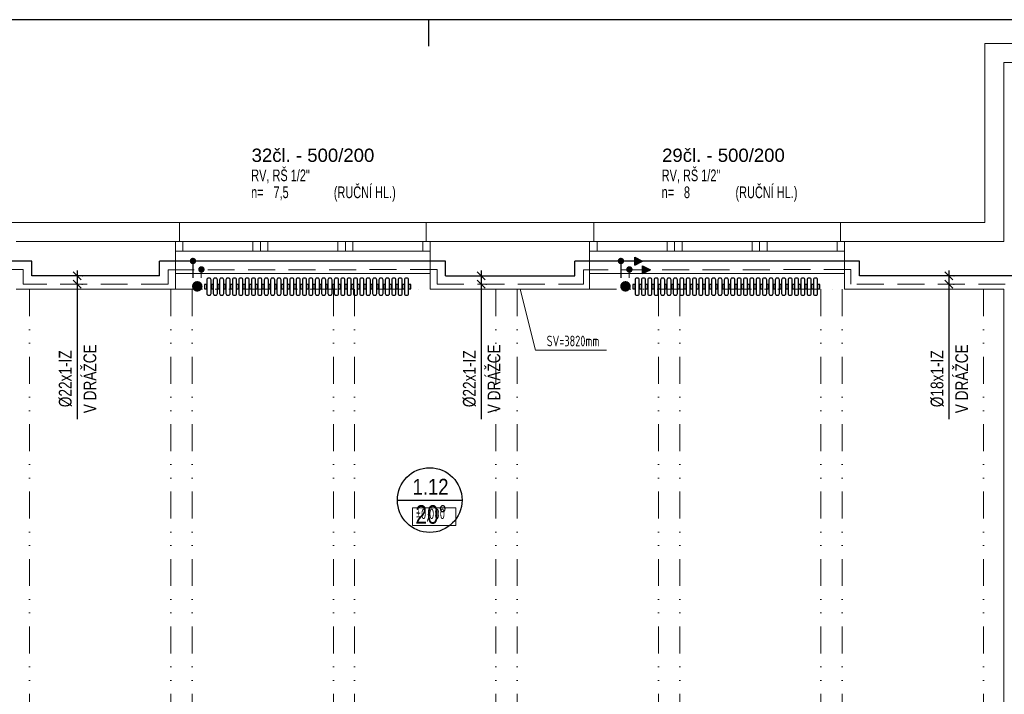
# Model space of a CAD drawing. Header units: millimetres. Extents: x 2424458 to 5109721, y -2781114 to -1335434.
# Tile 57 of 59: x 2573815 to 2583084, y -1354617 to -1348262. Entities that reach past the tile are written whole.
import ezdxf
from ezdxf.enums import TextEntityAlignment as Align

# ---------------------------------------------------------------- set-up
doc = ezdxf.new("R2010")
doc.units = ezdxf.units.MM
doc.header["$LTSCALE"] = 20
doc.header["$MEASUREMENT"] = 0
doc.linetypes.add('DASHED', pattern=[19.05, 12.7, -6.35])
doc.linetypes.add('DIVIDE', pattern=[31.75, 12.7, -6.35, 0, -6.35, 0, -6.35])
for name, color, linetype in [('ARMATURY', 2, 'Continuous'), ('KOTY', 2, 'Continuous'), ('OKNA + IZOLANT', 7, 'Continuous'), ('slepák', 8, 'Continuous'), ('TZB_TOP rozvody', 6, 'Continuous'), ('UT', 6, 'Continuous'), ('Čísla místností', 7, 'Continuous')]:
    doc.layers.add(name, color=color, linetype=linetype)
doc.layers.add('Rámečky', color=7, linetype='Continuous', lineweight=25)
doc.layers.add('TZB TEXT', color=3, linetype='Continuous', lineweight=18)
doc.styles.add('ARIEL', font='ARIAL.TTF')
doc.styles.add('ISOCP', font='ISOCP___.TTF')
doc.styles.add('ROMAN', font='ic-romans.shx')
doc.styles.add('ROMANS', font='ic-romans.shx', dxfattribs={"width": 0.8})
doc.styles.get("Standard").update_dxf_attribs({"font": 'ic-romans.shx', "width": 0.8})
doc.dimstyles.new('M50', dxfattribs={"dimtxt": 100, "dimasz": 60, "dimexe": 50, "dimexo": 150, "dimgap": 100, "dimtad": 1, "dimdec": 0, "dimzin": 0, "dimdsep": 46, "dimtxsty": 'Standard', "dimblk1": 'OBLIQUE', "dimblk2": 'OBLIQUE', "dimsah": 1, "dimcen": 0.09, "dimdle": 50, "dimclrd": 256, "dimclre": 256, "dimclrt": 256, "dimadec": 0, "dimazin": 0, "dimtfac": 1, "dimtdec": 0, "dimtofl": 0, "dimtmove": 1, "dimatfit": 3, "dimldrblk": 'OBLIQUE', "dimfxl": 1, "dimarcsym": 0})

# ---------------------------------------------------------------- blocks, each defined once
blk = doc.blocks.new('KOMPLEXNÍ OBJEKT_12')
at = {"layer": 'OKNA + IZOLANT', "color": 138, "linetype": 'Continuous', "lineweight": 13, "true_color": 0x005050, "transparency": 33554687}
for p, q in [((9.4172, -47.1567), (9.4172, -46.9767)), ((9.3772, -47.1567), (9.4172, -47.1567))]:
    blk.add_line(p, q, dxfattribs=at)
blk = doc.blocks.new('KOMPLEXNÍ OBJEKT_13')
at = {"layer": 'OKNA + IZOLANT', "color": 138, "linetype": 'Continuous', "lineweight": 13, "true_color": 0x005050, "transparency": 33554687}
for p, q in [((11.7372, -47.1567), (11.7372, -46.9767)), ((11.7772, -47.1567), (11.7372, -47.1567))]:
    blk.add_line(p, q, dxfattribs=at)
blk = doc.blocks.new('KOMPLEXNÍ OBJEKT_15')
at = {"layer": 'OKNA + IZOLANT', "color": 138, "linetype": 'Continuous', "lineweight": 13, "true_color": 0x005050, "transparency": 33554687}
for p, q in [((13.3172, -47.1567), (13.3172, -46.9767)), ((13.2772, -47.1567), (13.3172, -47.1567))]:
    blk.add_line(p, q, dxfattribs=at)
blk = doc.blocks.new('KOMPLEXNÍ OBJEKT_16')
at = {"layer": 'OKNA + IZOLANT', "color": 138, "linetype": 'Continuous', "lineweight": 13, "true_color": 0x005050, "transparency": 33554687}
for p, q in [((15.6372, -47.1567), (15.6372, -46.9767)), ((15.6772, -47.1567), (15.6372, -47.1567))]:
    blk.add_line(p, q, dxfattribs=at)
blk = doc.blocks.new('*U726', base_point=(52500, 0))
at = {"layer": 'Rámečky', "linetype": 'Continuous'}
for p, q in [((52500, 14850), (0, 14850)), ((31500, 14850), (31500, 14600))]:
    blk.add_line(p, q, dxfattribs=at)
blk = doc.blocks.new('_OBLIQUE')
at = {"color": 0, "linetype": 'ByBlock'}
blk.add_line((-0.5, -0.5), (0.5, 0.5), dxfattribs=at)
blk = doc.blocks.new('*D735')
at = {"layer": 'Defpoints', "color": 0}
for p in [(2582559.7, -1350674.7), (2582557.4, -1350754.7), (2582563.1, -1350754.7)]:
    blk.add_point(p, dxfattribs=at)
at = {"layer": 'KOTY', "linetype": 'Continuous', "lineweight": -2}
for p, q in [((2582563.1, -1350624.7), (2582563.1, -1350804.7)), ((2582609.7, -1350674.7), (2582613.1, -1350674.7)), ((2582563.1, -1350754.7), (2582563.1, -1352024.1)), ((2582607.4, -1350754.7), (2582613.1, -1350754.7))]:
    blk.add_line(p, q, dxfattribs=at)
at = {"layer": 'KOTY', "lineweight": -2, "xscale": 75, "yscale": 75, "zscale": 75}
for p, rotation in [((2582563.1, -1350674.7), 270), ((2582563.1, -1350754.7), 90)]:
    blk.add_blockref('_OBLIQUE', p, dxfattribs=dict(at, rotation=rotation))
at = {"layer": 'KOTY', "lineweight": -3, "insert": (2582453.1, -1351645), "char_height": 120, "attachment_point": 5, "rotation": 90, "style": 'ROMANS'}
blk.add_mtext('%%c18x1-IZ', dxfattribs=at)
blk = doc.blocks.new('*D738')
at = {"layer": 'Defpoints', "color": 0}
for p in [(2578156.5, -1350674.7), (2578154.3, -1350754.7), (2578160, -1350754.7)]:
    blk.add_point(p, dxfattribs=at)
at = {"layer": 'KOTY', "linetype": 'Continuous', "lineweight": -2}
for p, q in [((2578160, -1350624.7), (2578160, -1350804.7)), ((2578206.5, -1350674.7), (2578210, -1350674.7)), ((2578160, -1350754.7), (2578160, -1352024.1)), ((2578204.3, -1350754.7), (2578210, -1350754.7))]:
    blk.add_line(p, q, dxfattribs=at)
at = {"layer": 'KOTY', "lineweight": -2, "xscale": 75, "yscale": 75, "zscale": 75}
for p, rotation in [((2578160, -1350674.7), 270), ((2578160, -1350754.7), 90)]:
    blk.add_blockref('_OBLIQUE', p, dxfattribs=dict(at, rotation=rotation))
at = {"layer": 'KOTY', "lineweight": -3, "insert": (2578050, -1351645), "char_height": 120, "attachment_point": 5, "rotation": 90, "style": 'ROMANS'}
blk.add_mtext('%%c22x1-IZ', dxfattribs=at)
blk = doc.blocks.new('*U408', base_point=(16994.7, 17725.8))
at = {"linetype": 'ByBlock', "ltscale": 20}
blk.add_hatch(color=0, dxfattribs=at).paths.add_polyline_path([(16994.7, 17688.3), (17069.7, 17725.8), (16994.7, 17763.3)])
at = {"color": 0, "linetype": 'ByBlock', "lineweight": -2, "ltscale": 20}
for p, q in [((16994.7, 17688.3), (16994.7, 17763.3)), ((16994.7, 17763.3), (17069.7, 17725.8)), ((16994.7, 17688.3), (17069.7, 17725.8))]:
    blk.add_line(p, q, dxfattribs=at)
blk = doc.blocks.new('B')
at = {"layer": 'TZB_TOP rozvody', "lineweight": -3, "ltscale": 200}
blk.add_hatch(color=3, dxfattribs=at).paths.add_polyline_path([(32.4, 1.9, 1), (-28.8, 1.9, 1)])
blk.add_hatch(color=3, dxfattribs=at).paths.add_polyline_path([(32.4, 1.9, 1), (-28.8, 1.9, 1)])
blk = doc.blocks.new('*D740')
at = {"layer": 'Defpoints', "color": 0}
for p in [(2574352.3, -1350674.7), (2574350, -1350754.7), (2574355.7, -1350754.7)]:
    blk.add_point(p, dxfattribs=at)
at = {"layer": 'KOTY', "linetype": 'Continuous', "lineweight": -2}
for p, q in [((2574355.7, -1350624.7), (2574355.7, -1350804.7)), ((2574402.3, -1350674.7), (2574405.7, -1350674.7)), ((2574355.7, -1350754.7), (2574355.7, -1352024.1)), ((2574400, -1350754.7), (2574405.7, -1350754.7))]:
    blk.add_line(p, q, dxfattribs=at)
at = {"layer": 'KOTY', "lineweight": -2, "xscale": 75, "yscale": 75, "zscale": 75}
for p, rotation in [((2574355.7, -1350674.7), 270), ((2574355.7, -1350754.7), 90)]:
    blk.add_blockref('_OBLIQUE', p, dxfattribs=dict(at, rotation=rotation))
at = {"layer": 'KOTY', "lineweight": -3, "insert": (2574245.7, -1351645), "char_height": 120, "attachment_point": 5, "rotation": 90, "style": 'ROMANS'}
blk.add_mtext('%%c22x1-IZ', dxfattribs=at)

msp = doc.modelspace()

# ---------------------------------------------------------------- hatches: boundary and pattern name
at = {"layer": 'UT'}
for points in [[(2575486.7, -1350824.5, 1), (2575486.7, -1350724.5, 1)], [(2579517.9, -1350824.5, 1), (2579517.9, -1350724.5, 1)]]:
    msp.add_hatch(color=3, dxfattribs=at).paths.add_polyline_path(points)

# ---------------------------------------------------------------- linework, layer by layer
at = {"layer": 'slepák', "linetype": 'Continuous', "lineweight": 13, "transparency": 33554687}
for p, q in [((2582900.7, -1350172.1), (2582900.7, -1348487.1)), ((2582900.7, -1348487.1), (2583710.7, -1348487.1)), ((2583080.7, -1348667.1), (2583080.7, -1350352.1)), ((2583670.7, -1348667.1), (2583080.7, -1348667.1)), ((2573740.7, -1350172.1), (2575320.7, -1350172.1)), ((2577640.7, -1350172.1), (2575320.7, -1350172.1)), ((2577640.7, -1350172.1), (2579220.7, -1350172.1)), ((2581540.7, -1350172.1), (2579220.7, -1350172.1)), ((2581540.7, -1350172.1), (2582900.7, -1350172.1)), ((2575280.7, -1350352.1), (2573780.7, -1350352.1)), ((2575280.7, -1350352.1), (2577680.7, -1350352.1)), ((2575280.7, -1350352.1), (2575280.7, -1350802.1)), ((2575350.7, -1350442.1), (2575350.7, -1350352.1)), ((2576010.7, -1350442.1), (2576010.7, -1350352.1)), ((2576080.7, -1350442.1), (2576080.7, -1350352.1)), ((2576150.7, -1350442.1), (2576150.7, -1350352.1)), ((2576810.7, -1350442.1), (2576810.7, -1350352.1)), ((2576880.7, -1350442.1), (2576880.7, -1350352.1)), ((2576950.7, -1350442.1), (2576950.7, -1350352.1)), ((2577610.7, -1350442.1), (2577610.7, -1350352.1)), ((2577680.7, -1350352.1), (2577680.7, -1350802.1)), ((2579180.7, -1350352.1), (2577680.7, -1350352.1)), ((2579180.7, -1350352.1), (2581580.7, -1350352.1)), ((2579180.7, -1350352.1), (2579180.7, -1350802.1)), ((2579180.7, -1350802.1), (2579180.7, -1350352.1)), ((2579250.7, -1350442.1), (2579250.7, -1350352.1)), ((2579910.7, -1350442.1), (2579910.7, -1350352.1)), ((2579980.7, -1350442.1), (2579980.7, -1350352.1)), ((2580050.7, -1350442.1), (2580050.7, -1350352.1)), ((2580710.7, -1350442.1), (2580710.7, -1350352.1)), ((2580780.7, -1350442.1), (2580780.7, -1350352.1)), ((2580850.7, -1350442.1), (2580850.7, -1350352.1)), ((2581510.7, -1350442.1), (2581510.7, -1350352.1)), ((2583080.7, -1350352.1), (2581580.7, -1350352.1)), ((2581580.7, -1350352.1), (2581580.7, -1350802.1)), ((2581580.7, -1350802.1), (2581580.7, -1350352.1)), ((2575280.7, -1350442.1), (2577680.7, -1350442.1)), ((2579180.7, -1350442.1), (2581580.7, -1350442.1)), ((2575280.7, -1350652.1), (2577680.7, -1350652.1)), ((2579180.7, -1350652.1), (2581580.7, -1350652.1)), ((2575280.7, -1350802.1), (2573780.7, -1350802.1)), ((2579180.7, -1350802.1), (2577680.7, -1350802.1)), ((2578669.4, -1351375.8), (2578526.7, -1350802.1)), ((2583080.7, -1350802.1), (2581580.7, -1350802.1)), ((2583080.7, -1350802.1), (2583080.7, -1355762.1)), ((2579339.4, -1351375.8), (2578669.4, -1351375.8))]:
    msp.add_line(p, q, dxfattribs=at)
at = {"layer": 'slepák', "linetype": 'DIVIDE', "lineweight": 13, "transparency": 33554687}
for p, q in [((2573908.2, -1350802.1), (2573908.2, -1356762.1)), ((2575238.2, -1350802.1), (2575238.2, -1356762.1)), ((2575280.7, -1350802.1), (2577680.7, -1350802.1)), ((2575438.2, -1350802.1), (2575438.2, -1356762.1)), ((2576768.2, -1350802.1), (2576768.2, -1356762.1)), ((2576968.2, -1350802.1), (2576968.2, -1356762.1)), ((2578298.2, -1350802.1), (2578298.2, -1356762.1)), ((2578498.2, -1350802.1), (2578498.2, -1356762.1)), ((2579180.7, -1350802.1), (2581580.7, -1350802.1)), ((2579828.2, -1350802.1), (2579828.2, -1356762.1)), ((2580028.2, -1350802.1), (2580028.2, -1356762.1)), ((2581358.2, -1350802.1), (2581358.2, -1356762.1)), ((2581558.2, -1350802.1), (2581558.2, -1356762.1)), ((2582888.2, -1350802.1), (2582888.2, -1356762.1))]:
    msp.add_line(p, q, dxfattribs=at)
at = {"layer": 'slepák', "linetype": 'Continuous', "lineweight": 13, "transparency": 33554687}
msp.add_lwpolyline([(2577513.5, -1353027.5), (2577921.1, -1353027.5), (2577921.1, -1352860.9), (2577513.5, -1352860.9), (2577513.5, -1353027.5)], dxfattribs=at)
at = {"layer": 'TZB_TOP rozvody', "lineweight": -3, "ltscale": 20}
for p, q in [((2573929.2, -1350537.2), (2571250.4, -1350537.3)), ((2573929.2, -1350674.7), (2573929.2, -1350537.2)), ((2577823.7, -1350537.2), (2575132.3, -1350537.3)), ((2575132.3, -1350674.7), (2575132.3, -1350537.3)), ((2575444.2, -1350537.3), (2575444.2, -1350692.6)), ((2577823.7, -1350674.7), (2577823.7, -1350537.2)), ((2581720.1, -1350537.2), (2579041.3, -1350537.3)), ((2579041.3, -1350674.7), (2579041.3, -1350537.3)), ((2579473.3, -1350537.3), (2579473.3, -1350692.6)), ((2581720.1, -1350674.7), (2581720.1, -1350537.2)), ((2575132.3, -1350674.7), (2573929.2, -1350674.7)), ((2577823.7, -1350674.7), (2579041.3, -1350674.7)), ((2583395, -1350674.6), (2581720.1, -1350674.7))]:
    msp.add_line(p, q, dxfattribs=at)
at = {"layer": 'TZB_TOP rozvody', "linetype": 'DASHED', "lineweight": 9}
for p, q in [((2573849.2, -1350617.2), (2571330.4, -1350617.3)), ((2573849.2, -1350754.7), (2573849.2, -1350617.2)), ((2577743.7, -1350617.2), (2575212.3, -1350617.3)), ((2575212.3, -1350754.6), (2575212.3, -1350617.3)), ((2575524.2, -1350617.3), (2575524.2, -1350692.6)), ((2577743.7, -1350754.6), (2577743.7, -1350617.2)), ((2581640.1, -1350617.2), (2579121.3, -1350617.3)), ((2579121.3, -1350754.7), (2579121.3, -1350617.3)), ((2579553.3, -1350617.3), (2579553.3, -1350692.6)), ((2581640.1, -1350754.7), (2581640.1, -1350617.2)), ((2575212.3, -1350754.6), (2573849.2, -1350754.7)), ((2577743.7, -1350754.6), (2579121.3, -1350754.7)), ((2583475, -1350754.6), (2581640.1, -1350754.7))]:
    msp.add_line(p, q, dxfattribs=at)
at = {"layer": 'UT', "color": 2}
msp.add_line((2577370.4, -1352788), (2577979.9, -1352788), dxfattribs=at)
at = {"layer": 'UT', "color": 1}
for points in [[(2575577.1, -1350712.5), (2575577.1, -1350842.5, 0.414214), (2575592.1, -1350857.5), (2575601.1, -1350857.5, 0.414214), (2575616.1, -1350842.5), (2575616.1, -1350712.5, 0.414214), (2575601.1, -1350697.5), (2575592.1, -1350697.5, 0.414214)], [(2575637.1, -1350712.5), (2575637.1, -1350842.5, 0.414214), (2575652.1, -1350857.5), (2575661.1, -1350857.5, 0.414214), (2575676.1, -1350842.5), (2575676.1, -1350712.5, 0.414214), (2575661.1, -1350697.5), (2575652.1, -1350697.5, 0.414214)], [(2575697.1, -1350712.5), (2575697.1, -1350842.5, 0.414214), (2575712.1, -1350857.5), (2575721.1, -1350857.5, 0.414214), (2575736.1, -1350842.5), (2575736.1, -1350712.5, 0.414214), (2575721.1, -1350697.5), (2575712.1, -1350697.5, 0.414214)], [(2575757.1, -1350712.5), (2575757.1, -1350842.5, 0.414214), (2575772.1, -1350857.5), (2575781.1, -1350857.5, 0.414214), (2575796.1, -1350842.5), (2575796.1, -1350712.5, 0.414214), (2575781.1, -1350697.5), (2575772.1, -1350697.5, 0.414214)], [(2575817.1, -1350712.5), (2575817.1, -1350842.5, 0.414214), (2575832.1, -1350857.5), (2575841.1, -1350857.5, 0.414214), (2575856.1, -1350842.5), (2575856.1, -1350712.5, 0.414214), (2575841.1, -1350697.5), (2575832.1, -1350697.5, 0.414214)], [(2575877.1, -1350712.5), (2575877.1, -1350842.5, 0.414214), (2575892.1, -1350857.5), (2575901.1, -1350857.5, 0.414214), (2575916.1, -1350842.5), (2575916.1, -1350712.5, 0.414214), (2575901.1, -1350697.5), (2575892.1, -1350697.5, 0.414214)], [(2575937.1, -1350712.5), (2575937.1, -1350842.5, 0.414214), (2575952.1, -1350857.5), (2575961.1, -1350857.5, 0.414214), (2575976.1, -1350842.5), (2575976.1, -1350712.5, 0.414214), (2575961.1, -1350697.5), (2575952.1, -1350697.5, 0.414214)], [(2575997.1, -1350712.5), (2575997.1, -1350842.5, 0.414214), (2576012.1, -1350857.5), (2576021.1, -1350857.5, 0.414214), (2576036.1, -1350842.5), (2576036.1, -1350712.5, 0.414214), (2576021.1, -1350697.5), (2576012.1, -1350697.5, 0.414214)], [(2576057.1, -1350712.5), (2576057.1, -1350842.5, 0.414214), (2576072.1, -1350857.5), (2576081.1, -1350857.5, 0.414214), (2576096.1, -1350842.5), (2576096.1, -1350712.5, 0.414214), (2576081.1, -1350697.5), (2576072.1, -1350697.5, 0.414214)], [(2576117.1, -1350712.5), (2576117.1, -1350842.5, 0.414214), (2576132.1, -1350857.5), (2576141.1, -1350857.5, 0.414214), (2576156.1, -1350842.5), (2576156.1, -1350712.5, 0.414214), (2576141.1, -1350697.5), (2576132.1, -1350697.5, 0.414214)], [(2576177.1, -1350712.5), (2576177.1, -1350842.5, 0.414214), (2576192.1, -1350857.5), (2576201.1, -1350857.5, 0.414214), (2576216.1, -1350842.5), (2576216.1, -1350712.5, 0.414214), (2576201.1, -1350697.5), (2576192.1, -1350697.5, 0.414214)], [(2576237.1, -1350712.5), (2576237.1, -1350842.5, 0.414214), (2576252.1, -1350857.5), (2576261.1, -1350857.5, 0.414214), (2576276.1, -1350842.5), (2576276.1, -1350712.5, 0.414214), (2576261.1, -1350697.5), (2576252.1, -1350697.5, 0.414214)], [(2576297.1, -1350712.5), (2576297.1, -1350842.5, 0.414214), (2576312.1, -1350857.5), (2576321.1, -1350857.5, 0.414214), (2576336.1, -1350842.5), (2576336.1, -1350712.5, 0.414214), (2576321.1, -1350697.5), (2576312.1, -1350697.5, 0.414214)], [(2576357.1, -1350712.5), (2576357.1, -1350842.5, 0.414214), (2576372.1, -1350857.5), (2576381.1, -1350857.5, 0.414214), (2576396.1, -1350842.5), (2576396.1, -1350712.5, 0.414214), (2576381.1, -1350697.5), (2576372.1, -1350697.5, 0.414214)], [(2576417.1, -1350712.5), (2576417.1, -1350842.5, 0.414214), (2576432.1, -1350857.5), (2576441.1, -1350857.5, 0.414214), (2576456.1, -1350842.5), (2576456.1, -1350712.5, 0.414214), (2576441.1, -1350697.5), (2576432.1, -1350697.5, 0.414214)], [(2576477.1, -1350712.5), (2576477.1, -1350842.5, 0.414214), (2576492.1, -1350857.5), (2576501.1, -1350857.5, 0.414214), (2576516.1, -1350842.5), (2576516.1, -1350712.5, 0.414214), (2576501.1, -1350697.5), (2576492.1, -1350697.5, 0.414214)], [(2576537.1, -1350712.5), (2576537.1, -1350842.5, 0.414214), (2576552.1, -1350857.5), (2576561.1, -1350857.5, 0.414214), (2576576.1, -1350842.5), (2576576.1, -1350712.5, 0.414214), (2576561.1, -1350697.5), (2576552.1, -1350697.5, 0.414214)], [(2576597.1, -1350712.5), (2576597.1, -1350842.5, 0.414214), (2576612.1, -1350857.5), (2576621.1, -1350857.5, 0.414214), (2576636.1, -1350842.5), (2576636.1, -1350712.5, 0.414214), (2576621.1, -1350697.5), (2576612.1, -1350697.5, 0.414214)], [(2576657.1, -1350712.5), (2576657.1, -1350842.5, 0.414214), (2576672.1, -1350857.5), (2576681.1, -1350857.5, 0.414214), (2576696.1, -1350842.5), (2576696.1, -1350712.5, 0.414214), (2576681.1, -1350697.5), (2576672.1, -1350697.5, 0.414214)], [(2576717.1, -1350712.5), (2576717.1, -1350842.5, 0.414214), (2576732.1, -1350857.5), (2576741.1, -1350857.5, 0.414214), (2576756.1, -1350842.5), (2576756.1, -1350712.5, 0.414214), (2576741.1, -1350697.5), (2576732.1, -1350697.5, 0.414214)], [(2576777.1, -1350712.5), (2576777.1, -1350842.5, 0.414214), (2576792.1, -1350857.5), (2576801.1, -1350857.5, 0.414214), (2576816.1, -1350842.5), (2576816.1, -1350712.5, 0.414214), (2576801.1, -1350697.5), (2576792.1, -1350697.5, 0.414214)], [(2576837.1, -1350712.5), (2576837.1, -1350842.5, 0.414214), (2576852.1, -1350857.5), (2576861.1, -1350857.5, 0.414214), (2576876.1, -1350842.5), (2576876.1, -1350712.5, 0.414214), (2576861.1, -1350697.5), (2576852.1, -1350697.5, 0.414214)], [(2576897.1, -1350712.5), (2576897.1, -1350842.5, 0.414214), (2576912.1, -1350857.5), (2576921.1, -1350857.5, 0.414214), (2576936.1, -1350842.5), (2576936.1, -1350712.5, 0.414214), (2576921.1, -1350697.5), (2576912.1, -1350697.5, 0.414214)], [(2576957.1, -1350712.5), (2576957.1, -1350842.5, 0.414214), (2576972.1, -1350857.5), (2576981.1, -1350857.5, 0.414214), (2576996.1, -1350842.5), (2576996.1, -1350712.5, 0.414214), (2576981.1, -1350697.5), (2576972.1, -1350697.5, 0.414214)], [(2577017.1, -1350712.5), (2577017.1, -1350842.5, 0.414214), (2577032.1, -1350857.5), (2577041.1, -1350857.5, 0.414214), (2577056.1, -1350842.5), (2577056.1, -1350712.5, 0.414214), (2577041.1, -1350697.5), (2577032.1, -1350697.5, 0.414214)], [(2577077.1, -1350712.5), (2577077.1, -1350842.5, 0.414214), (2577092.1, -1350857.5), (2577101.1, -1350857.5, 0.414214), (2577116.1, -1350842.5), (2577116.1, -1350712.5, 0.414214), (2577101.1, -1350697.5), (2577092.1, -1350697.5, 0.414214)], [(2577137.1, -1350712.5), (2577137.1, -1350842.5, 0.414214), (2577152.1, -1350857.5), (2577161.1, -1350857.5, 0.414214), (2577176.1, -1350842.5), (2577176.1, -1350712.5, 0.414214), (2577161.1, -1350697.5), (2577152.1, -1350697.5, 0.414214)], [(2577197.1, -1350712.5), (2577197.1, -1350842.5, 0.414214), (2577212.1, -1350857.5), (2577221.1, -1350857.5, 0.414214), (2577236.1, -1350842.5), (2577236.1, -1350712.5, 0.414214), (2577221.1, -1350697.5), (2577212.1, -1350697.5, 0.414214)], [(2577257.1, -1350712.5), (2577257.1, -1350842.5, 0.414214), (2577272.1, -1350857.5), (2577281.1, -1350857.5, 0.414214), (2577296.1, -1350842.5), (2577296.1, -1350712.5, 0.414214), (2577281.1, -1350697.5), (2577272.1, -1350697.5, 0.414214)], [(2577317.1, -1350712.5), (2577317.1, -1350842.5, 0.414214), (2577332.1, -1350857.5), (2577341.1, -1350857.5, 0.414214), (2577356.1, -1350842.5), (2577356.1, -1350712.5, 0.414214), (2577341.1, -1350697.5), (2577332.1, -1350697.5, 0.414214)], [(2577377.1, -1350712.5), (2577377.1, -1350842.5, 0.414214), (2577392.1, -1350857.5), (2577401.1, -1350857.5, 0.414214), (2577416.1, -1350842.5), (2577416.1, -1350712.5, 0.414214), (2577401.1, -1350697.5), (2577392.1, -1350697.5, 0.414214)], [(2577437.1, -1350712.5), (2577437.1, -1350842.5, 0.414214), (2577452.1, -1350857.5), (2577461.1, -1350857.5, 0.414214), (2577476.1, -1350842.5), (2577476.1, -1350712.5, 0.414214), (2577461.1, -1350697.5), (2577452.1, -1350697.5, 0.414214)], [(2579608.3, -1350712.5), (2579608.3, -1350842.5, 0.414214), (2579623.3, -1350857.5), (2579632.3, -1350857.5, 0.414214), (2579647.3, -1350842.5), (2579647.3, -1350712.5, 0.414214), (2579632.3, -1350697.5), (2579623.3, -1350697.5, 0.414214)], [(2579668.3, -1350712.5), (2579668.3, -1350842.5, 0.414214), (2579683.3, -1350857.5), (2579692.3, -1350857.5, 0.414214), (2579707.3, -1350842.5), (2579707.3, -1350712.5, 0.414214), (2579692.3, -1350697.5), (2579683.3, -1350697.5, 0.414214)], [(2579728.3, -1350712.5), (2579728.3, -1350842.5, 0.414214), (2579743.3, -1350857.5), (2579752.3, -1350857.5, 0.414214), (2579767.3, -1350842.5), (2579767.3, -1350712.5, 0.414214), (2579752.3, -1350697.5), (2579743.3, -1350697.5, 0.414214)], [(2579788.3, -1350712.5), (2579788.3, -1350842.5, 0.414214), (2579803.3, -1350857.5), (2579812.3, -1350857.5, 0.414214), (2579827.3, -1350842.5), (2579827.3, -1350712.5, 0.414214), (2579812.3, -1350697.5), (2579803.3, -1350697.5, 0.414214)], [(2579848.3, -1350712.5), (2579848.3, -1350842.5, 0.414214), (2579863.3, -1350857.5), (2579872.3, -1350857.5, 0.414214), (2579887.3, -1350842.5), (2579887.3, -1350712.5, 0.414214), (2579872.3, -1350697.5), (2579863.3, -1350697.5, 0.414214)], [(2579908.3, -1350712.5), (2579908.3, -1350842.5, 0.414214), (2579923.3, -1350857.5), (2579932.3, -1350857.5, 0.414214), (2579947.3, -1350842.5), (2579947.3, -1350712.5, 0.414214), (2579932.3, -1350697.5), (2579923.3, -1350697.5, 0.414214)], [(2579968.3, -1350712.5), (2579968.3, -1350842.5, 0.414214), (2579983.3, -1350857.5), (2579992.3, -1350857.5, 0.414214), (2580007.3, -1350842.5), (2580007.3, -1350712.5, 0.414214), (2579992.3, -1350697.5), (2579983.3, -1350697.5, 0.414214)], [(2580028.3, -1350712.5), (2580028.3, -1350842.5, 0.414214), (2580043.3, -1350857.5), (2580052.3, -1350857.5, 0.414214), (2580067.3, -1350842.5), (2580067.3, -1350712.5, 0.414214), (2580052.3, -1350697.5), (2580043.3, -1350697.5, 0.414214)], [(2580088.3, -1350712.5), (2580088.3, -1350842.5, 0.414214), (2580103.3, -1350857.5), (2580112.3, -1350857.5, 0.414214), (2580127.3, -1350842.5), (2580127.3, -1350712.5, 0.414214), (2580112.3, -1350697.5), (2580103.3, -1350697.5, 0.414214)], [(2580148.3, -1350712.5), (2580148.3, -1350842.5, 0.414214), (2580163.3, -1350857.5), (2580172.3, -1350857.5, 0.414214), (2580187.3, -1350842.5), (2580187.3, -1350712.5, 0.414214), (2580172.3, -1350697.5), (2580163.3, -1350697.5, 0.414214)], [(2580208.3, -1350712.5), (2580208.3, -1350842.5, 0.414214), (2580223.3, -1350857.5), (2580232.3, -1350857.5, 0.414214), (2580247.3, -1350842.5), (2580247.3, -1350712.5, 0.414214), (2580232.3, -1350697.5), (2580223.3, -1350697.5, 0.414214)], [(2580268.3, -1350712.5), (2580268.3, -1350842.5, 0.414214), (2580283.3, -1350857.5), (2580292.3, -1350857.5, 0.414214), (2580307.3, -1350842.5), (2580307.3, -1350712.5, 0.414214), (2580292.3, -1350697.5), (2580283.3, -1350697.5, 0.414214)], [(2580328.3, -1350712.5), (2580328.3, -1350842.5, 0.414214), (2580343.3, -1350857.5), (2580352.3, -1350857.5, 0.414214), (2580367.3, -1350842.5), (2580367.3, -1350712.5, 0.414214), (2580352.3, -1350697.5), (2580343.3, -1350697.5, 0.414214)], [(2580388.3, -1350712.5), (2580388.3, -1350842.5, 0.414214), (2580403.3, -1350857.5), (2580412.3, -1350857.5, 0.414214), (2580427.3, -1350842.5), (2580427.3, -1350712.5, 0.414214), (2580412.3, -1350697.5), (2580403.3, -1350697.5, 0.414214)], [(2580448.3, -1350712.5), (2580448.3, -1350842.5, 0.414214), (2580463.3, -1350857.5), (2580472.3, -1350857.5, 0.414214), (2580487.3, -1350842.5), (2580487.3, -1350712.5, 0.414214), (2580472.3, -1350697.5), (2580463.3, -1350697.5, 0.414214)], [(2580508.3, -1350712.5), (2580508.3, -1350842.5, 0.414214), (2580523.3, -1350857.5), (2580532.3, -1350857.5, 0.414214), (2580547.3, -1350842.5), (2580547.3, -1350712.5, 0.414214), (2580532.3, -1350697.5), (2580523.3, -1350697.5, 0.414214)], [(2580568.3, -1350712.5), (2580568.3, -1350842.5, 0.414214), (2580583.3, -1350857.5), (2580592.3, -1350857.5, 0.414214), (2580607.3, -1350842.5), (2580607.3, -1350712.5, 0.414214), (2580592.3, -1350697.5), (2580583.3, -1350697.5, 0.414214)], [(2580628.3, -1350712.5), (2580628.3, -1350842.5, 0.414214), (2580643.3, -1350857.5), (2580652.3, -1350857.5, 0.414214), (2580667.3, -1350842.5), (2580667.3, -1350712.5, 0.414214), (2580652.3, -1350697.5), (2580643.3, -1350697.5, 0.414214)], [(2580688.3, -1350712.5), (2580688.3, -1350842.5, 0.414214), (2580703.3, -1350857.5), (2580712.3, -1350857.5, 0.414214), (2580727.3, -1350842.5), (2580727.3, -1350712.5, 0.414214), (2580712.3, -1350697.5), (2580703.3, -1350697.5, 0.414214)], [(2580748.3, -1350712.5), (2580748.3, -1350842.5, 0.414214), (2580763.3, -1350857.5), (2580772.3, -1350857.5, 0.414214), (2580787.3, -1350842.5), (2580787.3, -1350712.5, 0.414214), (2580772.3, -1350697.5), (2580763.3, -1350697.5, 0.414214)], [(2580808.3, -1350712.5), (2580808.3, -1350842.5, 0.414214), (2580823.3, -1350857.5), (2580832.3, -1350857.5, 0.414214), (2580847.3, -1350842.5), (2580847.3, -1350712.5, 0.414214), (2580832.3, -1350697.5), (2580823.3, -1350697.5, 0.414214)], [(2580868.3, -1350712.5), (2580868.3, -1350842.5, 0.414214), (2580883.3, -1350857.5), (2580892.3, -1350857.5, 0.414214), (2580907.3, -1350842.5), (2580907.3, -1350712.5, 0.414214), (2580892.3, -1350697.5), (2580883.3, -1350697.5, 0.414214)], [(2580928.3, -1350712.5), (2580928.3, -1350842.5, 0.414214), (2580943.3, -1350857.5), (2580952.3, -1350857.5, 0.414214), (2580967.3, -1350842.5), (2580967.3, -1350712.5, 0.414214), (2580952.3, -1350697.5), (2580943.3, -1350697.5, 0.414214)], [(2580988.3, -1350712.5), (2580988.3, -1350842.5, 0.414214), (2581003.3, -1350857.5), (2581012.3, -1350857.5, 0.414214), (2581027.3, -1350842.5), (2581027.3, -1350712.5, 0.414214), (2581012.3, -1350697.5), (2581003.3, -1350697.5, 0.414214)], [(2581048.3, -1350712.5), (2581048.3, -1350842.5, 0.414214), (2581063.3, -1350857.5), (2581072.3, -1350857.5, 0.414214), (2581087.3, -1350842.5), (2581087.3, -1350712.5, 0.414214), (2581072.3, -1350697.5), (2581063.3, -1350697.5, 0.414214)], [(2581108.3, -1350712.5), (2581108.3, -1350842.5, 0.414214), (2581123.3, -1350857.5), (2581132.3, -1350857.5, 0.414214), (2581147.3, -1350842.5), (2581147.3, -1350712.5, 0.414214), (2581132.3, -1350697.5), (2581123.3, -1350697.5, 0.414214)], [(2581168.3, -1350712.5), (2581168.3, -1350842.5, 0.414214), (2581183.3, -1350857.5), (2581192.3, -1350857.5, 0.414214), (2581207.3, -1350842.5), (2581207.3, -1350712.5, 0.414214), (2581192.3, -1350697.5), (2581183.3, -1350697.5, 0.414214)], [(2581228.3, -1350712.5), (2581228.3, -1350842.5, 0.414214), (2581243.3, -1350857.5), (2581252.3, -1350857.5, 0.414214), (2581267.3, -1350842.5), (2581267.3, -1350712.5, 0.414214), (2581252.3, -1350697.5), (2581243.3, -1350697.5, 0.414214)], [(2581288.3, -1350712.5), (2581288.3, -1350842.5, 0.414214), (2581303.3, -1350857.5), (2581312.3, -1350857.5, 0.414214), (2581327.3, -1350842.5), (2581327.3, -1350712.5, 0.414214), (2581312.3, -1350697.5), (2581303.3, -1350697.5, 0.414214)]]:
    msp.add_lwpolyline(points, format="xyb", close=True, dxfattribs=at)
for points in [[(2575556.1, -1350757.5), (2575556.1, -1350797.5), (2575577.1, -1350797.5), (2575577.1, -1350757.5)], [(2575616.1, -1350757.5), (2575616.1, -1350797.5), (2575637.1, -1350797.5), (2575637.1, -1350757.5)], [(2575676.1, -1350757.5), (2575676.1, -1350797.5), (2575697.1, -1350797.5), (2575697.1, -1350757.5)], [(2575736.1, -1350757.5), (2575736.1, -1350797.5), (2575757.1, -1350797.5), (2575757.1, -1350757.5)], [(2575796.1, -1350757.5), (2575796.1, -1350797.5), (2575817.1, -1350797.5), (2575817.1, -1350757.5)], [(2575856.1, -1350757.5), (2575856.1, -1350797.5), (2575877.1, -1350797.5), (2575877.1, -1350757.5)], [(2575916.1, -1350757.5), (2575916.1, -1350797.5), (2575937.1, -1350797.5), (2575937.1, -1350757.5)], [(2575976.1, -1350757.5), (2575976.1, -1350797.5), (2575997.1, -1350797.5), (2575997.1, -1350757.5)], [(2576036.1, -1350757.5), (2576036.1, -1350797.5), (2576057.1, -1350797.5), (2576057.1, -1350757.5)], [(2576096.1, -1350757.5), (2576096.1, -1350797.5), (2576117.1, -1350797.5), (2576117.1, -1350757.5)], [(2576156.1, -1350757.5), (2576156.1, -1350797.5), (2576177.1, -1350797.5), (2576177.1, -1350757.5)], [(2576216.1, -1350757.5), (2576216.1, -1350797.5), (2576237.1, -1350797.5), (2576237.1, -1350757.5)], [(2576276.1, -1350757.5), (2576276.1, -1350797.5), (2576297.1, -1350797.5), (2576297.1, -1350757.5)], [(2576336.1, -1350757.5), (2576336.1, -1350797.5), (2576357.1, -1350797.5), (2576357.1, -1350757.5)], [(2576396.1, -1350757.5), (2576396.1, -1350797.5), (2576417.1, -1350797.5), (2576417.1, -1350757.5)], [(2576456.1, -1350757.5), (2576456.1, -1350797.5), (2576477.1, -1350797.5), (2576477.1, -1350757.5)], [(2576516.1, -1350757.5), (2576516.1, -1350797.5), (2576537.1, -1350797.5), (2576537.1, -1350757.5)], [(2576576.1, -1350757.5), (2576576.1, -1350797.5), (2576597.1, -1350797.5), (2576597.1, -1350757.5)], [(2576636.1, -1350757.5), (2576636.1, -1350797.5), (2576657.1, -1350797.5), (2576657.1, -1350757.5)], [(2576696.1, -1350757.5), (2576696.1, -1350797.5), (2576717.1, -1350797.5), (2576717.1, -1350757.5)], [(2576756.1, -1350757.5), (2576756.1, -1350797.5), (2576777.1, -1350797.5), (2576777.1, -1350757.5)], [(2576816.1, -1350757.5), (2576816.1, -1350797.5), (2576837.1, -1350797.5), (2576837.1, -1350757.5)], [(2576876.1, -1350757.5), (2576876.1, -1350797.5), (2576897.1, -1350797.5), (2576897.1, -1350757.5)], [(2576936.1, -1350757.5), (2576936.1, -1350797.5), (2576957.1, -1350797.5), (2576957.1, -1350757.5)], [(2576996.1, -1350757.5), (2576996.1, -1350797.5), (2577017.1, -1350797.5), (2577017.1, -1350757.5)], [(2577056.1, -1350757.5), (2577056.1, -1350797.5), (2577077.1, -1350797.5), (2577077.1, -1350757.5)], [(2577116.1, -1350757.5), (2577116.1, -1350797.5), (2577137.1, -1350797.5), (2577137.1, -1350757.5)], [(2577176.1, -1350757.5), (2577176.1, -1350797.5), (2577197.1, -1350797.5), (2577197.1, -1350757.5)], [(2577236.1, -1350757.5), (2577236.1, -1350797.5), (2577257.1, -1350797.5), (2577257.1, -1350757.5)], [(2577296.1, -1350757.5), (2577296.1, -1350797.5), (2577317.1, -1350797.5), (2577317.1, -1350757.5)], [(2577356.1, -1350757.5), (2577356.1, -1350797.5), (2577377.1, -1350797.5), (2577377.1, -1350757.5)], [(2577416.1, -1350757.5), (2577416.1, -1350797.5), (2577437.1, -1350797.5), (2577437.1, -1350757.5)], [(2577476.1, -1350757.5), (2577476.1, -1350797.5), (2577497.1, -1350797.5), (2577497.1, -1350757.5)], [(2579587.3, -1350757.5), (2579587.3, -1350797.5), (2579608.3, -1350797.5), (2579608.3, -1350757.5)], [(2579647.3, -1350757.5), (2579647.3, -1350797.5), (2579668.3, -1350797.5), (2579668.3, -1350757.5)], [(2579707.3, -1350757.5), (2579707.3, -1350797.5), (2579728.3, -1350797.5), (2579728.3, -1350757.5)], [(2579767.3, -1350757.5), (2579767.3, -1350797.5), (2579788.3, -1350797.5), (2579788.3, -1350757.5)], [(2579827.3, -1350757.5), (2579827.3, -1350797.5), (2579848.3, -1350797.5), (2579848.3, -1350757.5)], [(2579887.3, -1350757.5), (2579887.3, -1350797.5), (2579908.3, -1350797.5), (2579908.3, -1350757.5)], [(2579947.3, -1350757.5), (2579947.3, -1350797.5), (2579968.3, -1350797.5), (2579968.3, -1350757.5)], [(2580007.3, -1350757.5), (2580007.3, -1350797.5), (2580028.3, -1350797.5), (2580028.3, -1350757.5)], [(2580067.3, -1350757.5), (2580067.3, -1350797.5), (2580088.3, -1350797.5), (2580088.3, -1350757.5)], [(2580127.3, -1350757.5), (2580127.3, -1350797.5), (2580148.3, -1350797.5), (2580148.3, -1350757.5)], [(2580187.3, -1350757.5), (2580187.3, -1350797.5), (2580208.3, -1350797.5), (2580208.3, -1350757.5)], [(2580247.3, -1350757.5), (2580247.3, -1350797.5), (2580268.3, -1350797.5), (2580268.3, -1350757.5)], [(2580307.3, -1350757.5), (2580307.3, -1350797.5), (2580328.3, -1350797.5), (2580328.3, -1350757.5)], [(2580367.3, -1350757.5), (2580367.3, -1350797.5), (2580388.3, -1350797.5), (2580388.3, -1350757.5)], [(2580427.3, -1350757.5), (2580427.3, -1350797.5), (2580448.3, -1350797.5), (2580448.3, -1350757.5)], [(2580487.3, -1350757.5), (2580487.3, -1350797.5), (2580508.3, -1350797.5), (2580508.3, -1350757.5)], [(2580547.3, -1350757.5), (2580547.3, -1350797.5), (2580568.3, -1350797.5), (2580568.3, -1350757.5)], [(2580607.3, -1350757.5), (2580607.3, -1350797.5), (2580628.3, -1350797.5), (2580628.3, -1350757.5)], [(2580667.3, -1350757.5), (2580667.3, -1350797.5), (2580688.3, -1350797.5), (2580688.3, -1350757.5)], [(2580727.3, -1350757.5), (2580727.3, -1350797.5), (2580748.3, -1350797.5), (2580748.3, -1350757.5)], [(2580787.3, -1350757.5), (2580787.3, -1350797.5), (2580808.3, -1350797.5), (2580808.3, -1350757.5)], [(2580847.3, -1350757.5), (2580847.3, -1350797.5), (2580868.3, -1350797.5), (2580868.3, -1350757.5)], [(2580907.3, -1350757.5), (2580907.3, -1350797.5), (2580928.3, -1350797.5), (2580928.3, -1350757.5)], [(2580967.3, -1350757.5), (2580967.3, -1350797.5), (2580988.3, -1350797.5), (2580988.3, -1350757.5)], [(2581027.3, -1350757.5), (2581027.3, -1350797.5), (2581048.3, -1350797.5), (2581048.3, -1350757.5)], [(2581087.3, -1350757.5), (2581087.3, -1350797.5), (2581108.3, -1350797.5), (2581108.3, -1350757.5)], [(2581147.3, -1350757.5), (2581147.3, -1350797.5), (2581168.3, -1350797.5), (2581168.3, -1350757.5)], [(2581207.3, -1350757.5), (2581207.3, -1350797.5), (2581228.3, -1350797.5), (2581228.3, -1350757.5)], [(2581267.3, -1350757.5), (2581267.3, -1350797.5), (2581288.3, -1350797.5), (2581288.3, -1350757.5)], [(2581327.3, -1350757.5), (2581327.3, -1350797.5), (2581348.3, -1350797.5), (2581348.3, -1350757.5)]]:
    msp.add_lwpolyline(points, close=True, dxfattribs=at)
at = {"layer": 'UT', "color": 2}
msp.add_circle((2577675.1, -1352788), 304.8, dxfattribs=at)

# ---------------------------------------------------------------- block references
at = {"layer": 'Rámečky'}
msp.add_blockref('*U726', (2598664.3, -1363112.5), dxfattribs=at)
at = {"layer": 'slepák', "linetype": 'Continuous', "lineweight": 13, "transparency": 33554687, "xscale": 1000, "yscale": 1000, "zscale": 1000}
for name in ['KOMPLEXNÍ OBJEKT_12', 'KOMPLEXNÍ OBJEKT_13', 'KOMPLEXNÍ OBJEKT_15', 'KOMPLEXNÍ OBJEKT_16']:
    msp.add_blockref(name, (2565903.6, -1303195.4), dxfattribs=at)
at = {"layer": 'TZB_TOP rozvody', "color": 3, "lineweight": -3, "ltscale": 200, "rotation": 359.9985149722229}
for p in [(2579604.7, -1350537.3), (2579678.2, -1350617.3)]:
    msp.add_blockref('*U408', p, dxfattribs=at)
at = {"layer": 'UT', "lineweight": -3}
for p in [(2575444.2, -1350537.3), (2579473.3, -1350537.3), (2575524.2, -1350617.3), (2579553.3, -1350617.3)]:
    msp.add_blockref('B', p, dxfattribs=at)

# ---------------------------------------------------------------- texts
at = {"layer": 'ARMATURY', "color": 3, "style": 'ARIEL', "width": 0.8}
msp.add_text('20°', height=175, dxfattribs=at).set_placement((2577540.8, -1353063.1), align=Align.BOTTOM_LEFT)
at = {"layer": 'KOTY', "lineweight": -3, "char_height": 120, "width": 748.571, "attachment_point": 5, "rotation": 90, "style": 'ROMANS'}
for insert in [(2574476.6, -1351645), (2578280.8, -1351645), (2582684, -1351645)]:
    msp.add_mtext('V DRÁŽCE', dxfattribs=dict(at, insert=insert))
at = {"layer": 'slepák', "linetype": 'Continuous', "lineweight": 13, "transparency": 33554687, "char_height": 100, "style": 'ISOCP'}
for s, insert, width, attachment_point in [('\\W0.78;SV=3820mm', (2579024.6, -1351289.2), 668.419, 5), ('\\W0.82;\\fISOCP|i0|b1|c0|p0;±0,000', (2577542.3, -1352990.9), 419.949, 7)]:
    msp.add_mtext(s, dxfattribs=dict(at, insert=insert, width=width, attachment_point=attachment_point))
at = {"layer": 'TZB TEXT', "style": 'ARIEL'}
for s, p in [('32čl. - 500/200', (2575998.4, -1349639.4)), ('29čl. - 500/200', (2579862.8, -1349639.4))]:
    msp.add_text(s, height=125, dxfattribs=at).set_placement(p, align=Align.BOTTOM_LEFT)
at = {"layer": 'TZB TEXT', "style": 'ROMAN', "width": 0.7}
for s, p in [('RV, RŠ 1/2"', (2575994.7, -1349816.7)), ('RV, RŠ 1/2"', (2579859.2, -1349816.7)), ('(RUČNÍ HL.)', (2576772.2, -1349976.5)), ('(RUČNÍ HL.)', (2580553.7, -1349976.5)), ('n=', (2575993.5, -1349976.5)), ('7,5', (2576203.9, -1349976.5)), ('n=', (2579858, -1349976.5)), ('8', (2580068.4, -1349976.5))]:
    msp.add_text(s, height=110, dxfattribs=at).set_placement(p, align=Align.BOTTOM_LEFT)
at = {"layer": 'Čísla místností', "color": 7, "insert": (2577513.5, -1352587.5), "char_height": 150, "attachment_point": 1, "style": 'ARIEL'}
msp.add_mtext('\\W0.83;1.12', dxfattribs=at)

# ---------------------------------------------------------------- dimensions: what is measured, and where the dimension line sits
at = {"layer": 'KOTY', "linetype": 'Continuous', "lineweight": -3}
for base, p1, p2, text, picture, middle in [((2574355.7, -1350754.7), (2574352.3, -1350674.7), (2574350, -1350754.7), '%%c22x1-IZ', '*D740', (2574355.7, -1351645)), ((2578160, -1350754.7), (2578156.5, -1350674.7), (2578154.3, -1350754.7), '%%c22x1-IZ', '*D738', (2578160, -1351645)), ((2582563.1, -1350754.7), (2582559.7, -1350674.7), (2582557.4, -1350754.7), '%%c18x1-IZ', '*D735', (2582563.1, -1351645))]:
    dim = msp.add_linear_dim(base=base, p1=p1, p2=p2, angle=270, text=text, dimstyle='M50', override={"dimscale": 1, "dimtxt": 120, "dimasz": 75, "dimexe": 50, "dimexo": 50, "dimgap": 50, "dimtxsty": 'ROMANS'}, dxfattribs=at)
    dim.commit()
    dim.dimension.update_dxf_attribs({"geometry": picture, "text_midpoint": middle, "dimtype": 160})

doc.saveas('drawing.dxf')
